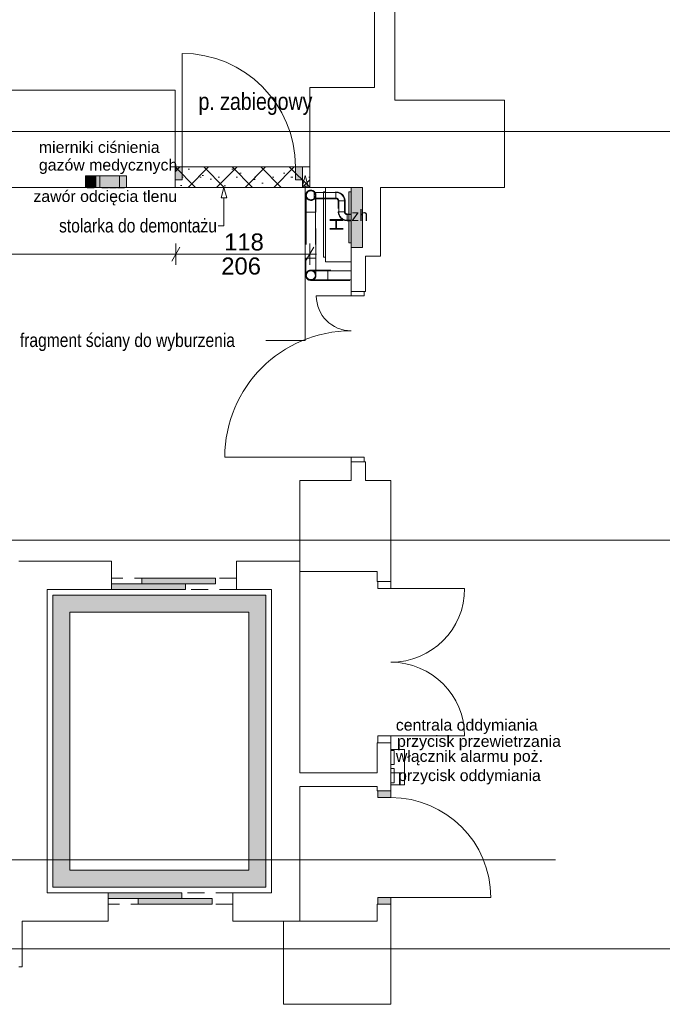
# Paper-space layout 'A-26 ROZBIÓRKI - PIĘTRO 8' of a CAD drawing. Header units: millimetres. Extents: x 0 to 540, y 0 to 297.
# Tile 4 of 9: x 141 to 198, y 70 to 156. Entities that reach past the tile are written whole.
import ezdxf
from ezdxf.xclip import XClip

# ---------------------------------------------------------------- set-up
doc = ezdxf.new("R2010")
doc.units = ezdxf.units.MM
doc.header["$MEASUREMENT"] = 0
doc.header["$XCLIPFRAME"] = 0
for name, pattern in [('ACAD_ISO03W100', [300, 120, -180]), ('DASHDOTX2', [1000, 500, -250, 0, -250]), ('Przer. długie kreski', [2.5, 1.5, -1]), ('PRZERYWANA', [5.64444, 2.82222, -2.82222]), ('PRZERYWANA_DU_A', [550, 350, -200])]:
    doc.linetypes.add(name, pattern=pattern)
for name, color, linetype, lineweight in [('A_linie przekroju_Nr_pióra__1', 7, 'Continuous', 20), ('A_ppoż_Nr_pióra__2', 8, 'Continuous', 13), ('A_winda_Nr_pióra__1', 7, 'Continuous', 20), ('A_wymiary_Nr_pióra__1', 7, 'Continuous', 20), ('A_wymiary_Nr_pióra__2', 8, 'Continuous', 13), ('A_wyposażenie_Nr_pióra__2', 8, 'Continuous', 13), ('A_ściany_Nr_pióra__1', 7, 'Continuous', 20), ('A_ściany_Nr_pióra__2', 8, 'Continuous', 13), ('Drzwi Archicad_Nr_pióra__1', 7, 'Continuous', 20)]:
    doc.layers.add(name, color=color, linetype=linetype, lineweight=lineweight)
for name, color, linetype, lineweight, true_color in [('A_opis_Nr_pióra__255', 7, 'Continuous', 15, 0x242424), ('A_opis_Nr_pióra__8', 7, 'Continuous', 13, 0x4c4c4c), ('A_osie_Nr_pióra__16', 7, 'Continuous', 5, 0x0f0f0f), ('A_pomocnicze_Nr_pióra__4', 7, 'Continuous', 18, 0x4b4b4b), ('A_rozbiórki_Nr_pióra__10', 7, 'Continuous', 13, 0x4b4b4b)]:
    doc.layers.add(name, color=color, linetype=linetype, lineweight=lineweight, true_color=true_color)
for name, color, linetype in [('A_podrys', 7, 'Continuous'), ('A_ppoż', 7, 'Continuous'), ('A_rozbiórki', 7, 'Continuous'), ('A_winda', 7, 'Continuous'), ('A_wyposażenie', 7, 'Continuous'), ('Drzwi Archicad', 7, 'Continuous')]:
    doc.layers.add(name, color=color, linetype=linetype)
doc.styles.add('STYL_AUTOMATYCZNY_1', font='arial.ttf')
doc.styles.add('STYL_AUTOMATYCZNY_2', font='ARIALN.TTF')
doc.styles.add('STYL_AUTOMATYCZNY_4', font='arial.ttf')

# ---------------------------------------------------------------- blocks, each defined once
blk = doc.blocks.new('Rysunek_1_1', base_point=(-1569.727, -334.662))
at = {"layer": 'A_ppoż', "linetype": 'Continuous', "lineweight": 0, "true_color": 0xfdfdfd}
for points in [[(170.495, 141.502), (170.495, 136.202), (171.495, 136.202), (171.495, 141.502)], [(170.295, 136.602), (170.495, 136.602), (170.495, 141.102), (170.295, 141.102)]]:
    blk.add_hatch(color=7, dxfattribs=at).paths.add_polyline_path(points)
at = {"layer": 'A_rozbiórki', "linetype": 'Continuous', "lineweight": 0, "true_color": 0x4b4b4b}
h = blk.add_hatch(dxfattribs=at)
h.set_pattern_fill('facing_tile_0001', color=251, style=0, pattern_type=2)
h.set_pattern_definition([(45, (-1569.7272, -334.6625), (-1.2572359, 1.2572359), []), (135, (-1569.7272, -334.6625), (1.2572359, 1.2572359), []), (90, (-1570.9844, -333.4052), (-1.6002, 0), [0, -1.0668, 0, -1.6002]), (155, (-1569.7272, -332.148), (0.6762737, 1.4502737), [0, -0.78232, 0, -1.35128])])
h.paths.add_polyline_path([(166.845, 143.302), (154.995, 143.302), (154.995, 141.502), (166.845, 141.502)])
at = {"layer": 'A_winda', "linetype": 'Continuous', "lineweight": 0, "true_color": 0xfdfdfd}
for points in [[(158.554, 107.072), (152.054, 107.072), (152.054, 106.572), (158.554, 106.572)], [(155.895, 106.572), (149.395, 106.572), (149.395, 106.072), (155.895, 106.072)], [(155.585, 78.842), (155.585, 79.342), (149.085, 79.342), (149.085, 78.842)], [(158.244, 78.342), (158.244, 78.842), (151.744, 78.842), (151.744, 78.342)]]:
    blk.add_hatch(color=7, dxfattribs=at).paths.add_polyline_path(points)
h = blk.add_hatch(color=7, dxfattribs=at)
h.paths.add_polyline_path([(144.225, 105.572), (144.225, 79.842), (162.975, 79.842), (162.975, 105.572)])
h.paths.add_polyline_path([(161.475, 104.072), (161.475, 81.342), (145.725, 81.342), (145.725, 104.072)], flags=0)
at = {"layer": 'A_wyposażenie', "linetype": 'Continuous', "lineweight": 0, "true_color": 0xfdfdfd}
for points in [[(147.095, 142.502), (147.095, 141.502), (147.995, 141.502), (147.995, 142.502)], [(150.095, 141.502), (150.095, 142.502), (147.695, 142.502), (147.695, 141.502)], [(150.695, 141.502), (150.695, 142.502), (148.345, 142.502), (148.345, 141.502)], [(147.245, 141.445), (147.845, 141.445), (147.845, 141.502), (147.245, 141.502)], [(148.518, 141.445), (149.118, 141.445), (149.118, 141.502), (148.518, 141.502)], [(149.217, 141.445), (149.817, 141.445), (149.817, 141.502), (149.217, 141.502)], [(149.917, 141.445), (150.517, 141.445), (150.517, 141.502), (149.917, 141.502)]]:
    blk.add_hatch(color=7, dxfattribs=at).paths.add_polyline_path(points)
at = {"layer": 'Drzwi Archicad', "linetype": 'Continuous', "lineweight": 0, "true_color": 0xfdfdfd}
for points in [[(154.995, 143.302), (154.995, 142.152), (155.595, 142.152), (155.595, 143.302)], [(166.195, 142.152), (166.195, 143.302), (165.595, 143.302), (165.595, 142.152)], [(172.845, 88.332), (172.845, 87.732), (173.995, 87.732), (173.995, 88.332)], [(173.995, 78.332), (173.995, 78.932), (172.845, 78.932), (172.845, 78.332)]]:
    blk.add_hatch(color=7, dxfattribs=at).paths.add_polyline_path(points)
at = {"layer": 'A_linie przekroju_Nr_pióra__1', "color": 7, "linetype": 'ACAD_ISO03W100', "lineweight": 20}
blk.add_line((68.498, 82.245), (299.464, 82.245), dxfattribs=at)
at = {"layer": 'A_opis_Nr_pióra__255', "color": 250, "linetype": 'Continuous', "lineweight": 15, "true_color": 0x242424}
for p, q in [((166.447, 142.543), (166.197, 141.61)), ((166.447, 142.543), (166.697, 141.61)), ((159.293, 141.502), (159.043, 140.569)), ((159.293, 141.502), (159.543, 140.569)), ((166.697, 141.61), (166.197, 141.61)), ((166.447, 141.61), (166.447, 128.015)), ((159.543, 140.569), (159.043, 140.569)), ((159.293, 140.569), (159.293, 138.123)), ((159.293, 138.123), (158.766, 138.123)), ((166.447, 128.015), (162.992, 128.015))]:
    blk.add_line(p, q, dxfattribs=at)
at = {"layer": 'A_osie_Nr_pióra__16', "color": 250, "linetype": 'DASHDOTX2', "lineweight": 5, "true_color": 0x0f0f0f}
for p, q in [((299.464, 146.412), (75.265, 146.412)), ((299.464, 110.412), (75.265, 110.412)), ((299.464, 74.412), (75.265, 74.412))]:
    blk.add_line(p, q, dxfattribs=at)
at = {"layer": 'A_ppoż_Nr_pióra__2', "color": 8, "linetype": 'Continuous', "lineweight": 13}
for p, q in [((168.245, 141.502), (168.245, 134.952)), ((170.495, 141.502), (168.245, 141.502)), ((170.495, 134.952), (170.495, 141.502)), ((168.045, 141.102), (168.045, 135.352)), ((168.245, 141.102), (168.045, 141.102)), ((168.245, 135.352), (168.245, 141.102)), ((168.045, 135.352), (168.245, 135.352)), ((168.245, 134.952), (170.495, 134.952)), ((173.995, 90.646), (173.995, 91.896)), ((173.995, 91.896), (174.295, 91.896)), ((173.995, 90.646), (173.995, 91.896)), ((173.995, 91.896), (174.295, 91.896)), ((174.295, 91.896), (174.295, 90.646)), ((174.295, 91.896), (174.295, 90.646)), ((174.295, 90.646), (173.995, 90.646)), ((174.295, 90.646), (173.995, 90.646)), ((173.995, 89.037), (173.995, 90.287)), ((173.995, 90.287), (174.295, 90.287)), ((173.995, 89.037), (173.995, 90.287)), ((173.995, 90.287), (174.295, 90.287)), ((174.295, 90.287), (174.295, 89.037)), ((174.295, 90.287), (174.295, 89.037)), ((174.295, 89.037), (173.995, 89.037)), ((174.295, 89.037), (173.995, 89.037))]:
    blk.add_line(p, q, dxfattribs=at)
at = {"layer": 'A_ppoż_Nr_pióra__2', "color": 8, "linetype": 'PRZERYWANA', "lineweight": 13}
for p, q in [((166.51, 140.919), (166.495, 140.802)), ((166.495, 140.802), (166.495, 140.751)), ((166.495, 140.751), (166.495, 140.601)), ((166.495, 140.601), (166.495, 140.363)), ((166.555, 141.027), (166.51, 140.919)), ((166.545, 140.802), (166.545, 139.302)), ((166.627, 141.121), (166.555, 141.027)), ((166.72, 141.192), (166.627, 141.121)), ((166.828, 141.237), (166.72, 141.192)), ((166.945, 141.252), (166.828, 141.237)), ((167.061, 141.237), (166.945, 141.252)), ((167.17, 141.192), (167.061, 141.237)), ((167.263, 141.121), (167.17, 141.192)), ((167.247, 141.052), (169.153, 141.052)), ((167.247, 140.552), (169.153, 140.552)), ((167.335, 141.027), (167.263, 141.121)), ((167.38, 140.919), (167.335, 141.027)), ((167.345, 140.802), (167.345, 139.302)), ((167.395, 140.802), (167.38, 140.919)), ((167.395, 140.802), (167.395, 140.751)), ((167.395, 140.751), (167.395, 140.601)), ((167.395, 140.601), (167.395, 140.363)), ((169.153, 141.102), (169.153, 141.092)), ((169.153, 141.102), (169.36, 141.075)), ((169.153, 141.092), (169.153, 141.062)), ((169.153, 141.062), (169.153, 141.015)), ((169.153, 141.015), (169.153, 140.952)), ((169.153, 140.952), (169.153, 140.88)), ((169.153, 140.88), (169.153, 140.802)), ((169.153, 140.802), (169.153, 140.725)), ((169.153, 140.725), (169.153, 140.652)), ((169.153, 140.652), (169.153, 140.59)), ((169.153, 140.59), (169.153, 140.543)), ((169.153, 140.543), (169.153, 140.513)), ((169.36, 141.075), (169.553, 140.995)), ((169.553, 140.995), (169.719, 140.868)), ((169.719, 140.868), (169.846, 140.702)), ((169.846, 140.702), (169.926, 140.509)), ((166.495, 140.363), (166.495, 140.052)), ((166.495, 140.052), (166.495, 139.691)), ((166.495, 139.691), (166.495, 139.302)), ((167.395, 140.363), (167.395, 140.052)), ((167.395, 140.052), (167.395, 139.691)), ((167.395, 139.691), (167.395, 139.302)), ((169.153, 140.513), (169.153, 140.502)), ((169.153, 140.502), (169.205, 140.496)), ((169.205, 140.496), (169.253, 140.476)), ((169.253, 140.476), (169.295, 140.444)), ((169.295, 140.444), (169.326, 140.402)), ((169.326, 140.402), (169.346, 140.354)), ((169.346, 140.354), (169.353, 140.302)), ((169.363, 140.302), (169.353, 140.302)), ((169.393, 140.302), (169.363, 140.302)), ((169.441, 140.302), (169.393, 140.302)), ((169.403, 139.352), (169.403, 140.302)), ((169.503, 140.302), (169.441, 140.302)), ((169.576, 140.302), (169.503, 140.302)), ((169.653, 140.302), (169.576, 140.302)), ((169.731, 140.302), (169.653, 140.302)), ((169.803, 140.302), (169.731, 140.302)), ((169.865, 140.302), (169.803, 140.302)), ((169.913, 140.302), (169.865, 140.302)), ((169.903, 139.352), (169.903, 140.302)), ((169.943, 140.302), (169.913, 140.302)), ((169.926, 140.509), (169.953, 140.302)), ((169.953, 140.302), (169.943, 140.302)), ((166.51, 139.302), (166.495, 139.302)), ((166.555, 139.302), (166.51, 139.302)), ((166.545, 139.302), (166.545, 135.256)), ((166.627, 139.302), (166.555, 139.302)), ((166.72, 139.302), (166.627, 139.302)), ((166.828, 139.302), (166.72, 139.302)), ((166.945, 139.302), (166.828, 139.302)), ((167.061, 139.302), (166.945, 139.302)), ((167.17, 139.302), (167.061, 139.302)), ((167.263, 139.302), (167.17, 139.302)), ((167.335, 139.302), (167.263, 139.302)), ((167.38, 139.302), (167.335, 139.302)), ((167.345, 139.302), (167.345, 135.256)), ((167.395, 139.302), (167.38, 139.302)), ((169.38, 139.145), (169.353, 139.352)), ((169.353, 139.352), (169.363, 139.352)), ((169.363, 139.352), (169.393, 139.352)), ((169.46, 138.952), (169.38, 139.145)), ((169.393, 139.352), (169.441, 139.352)), ((169.441, 139.352), (169.503, 139.352)), ((169.587, 138.787), (169.46, 138.952)), ((169.503, 139.352), (169.576, 139.352)), ((169.576, 139.352), (169.653, 139.352)), ((169.653, 139.352), (169.731, 139.352)), ((169.731, 139.352), (169.803, 139.352)), ((169.803, 139.352), (169.865, 139.352)), ((169.865, 139.352), (169.913, 139.352)), ((169.913, 139.352), (169.943, 139.352)), ((169.943, 139.352), (169.953, 139.352)), ((169.96, 139.301), (169.953, 139.352)), ((169.98, 139.252), (169.96, 139.301)), ((170.012, 139.211), (169.98, 139.252)), ((170.053, 139.179), (170.012, 139.211)), ((170.101, 139.159), (170.053, 139.179)), ((170.153, 139.152), (170.101, 139.159)), ((170.153, 139.142), (170.153, 139.152)), ((170.153, 139.112), (170.153, 139.142)), ((170.153, 139.065), (170.153, 139.112)), ((170.495, 139.102), (170.153, 139.102)), ((170.153, 139.002), (170.153, 139.065)), ((170.153, 138.93), (170.153, 139.002)), ((170.153, 138.852), (170.153, 138.93)), ((170.153, 138.775), (170.153, 138.852)), ((169.753, 138.66), (169.587, 138.787)), ((169.946, 138.58), (169.753, 138.66)), ((170.153, 138.552), (169.946, 138.58)), ((170.153, 138.702), (170.153, 138.775)), ((170.153, 138.64), (170.153, 138.702)), ((170.153, 138.593), (170.153, 138.64)), ((170.495, 138.602), (170.153, 138.602)), ((170.153, 138.563), (170.153, 138.593)), ((170.153, 138.552), (170.153, 138.563)), ((166.511, 135.254), (166.495, 135.254)), ((166.495, 135.254), (166.495, 134.865)), ((166.495, 134.865), (166.495, 134.504)), ((166.495, 134.504), (166.495, 134.193)), ((166.556, 135.254), (166.511, 135.254)), ((166.627, 135.254), (166.556, 135.254)), ((166.72, 135.254), (166.627, 135.254)), ((166.829, 135.254), (166.72, 135.254)), ((166.945, 135.254), (166.829, 135.254)), ((167.062, 135.254), (166.945, 135.254)), ((167.17, 135.254), (167.062, 135.254)), ((167.264, 135.254), (167.17, 135.254)), ((167.335, 135.254), (167.264, 135.254)), ((167.38, 135.254), (167.335, 135.254)), ((167.395, 135.254), (167.38, 135.254)), ((167.395, 135.254), (167.395, 134.865)), ((167.395, 134.865), (167.395, 134.504)), ((167.395, 134.504), (167.395, 134.193)), ((166.495, 134.193), (166.495, 133.955)), ((166.495, 133.955), (166.495, 133.805)), ((166.511, 133.87), (166.495, 133.754)), ((166.51, 133.869), (166.495, 133.752)), ((166.495, 133.805), (166.495, 133.754)), ((166.495, 133.754), (166.511, 133.637)), ((166.495, 133.752), (166.51, 133.636)), ((166.555, 133.977), (166.51, 133.869)), ((166.51, 133.636), (166.555, 133.527)), ((166.556, 133.979), (166.511, 133.87)), ((166.511, 133.637), (166.556, 133.529)), ((166.545, 133.767), (166.559, 133.87)), ((166.559, 133.664), (166.545, 133.767)), ((166.627, 134.071), (166.555, 133.977)), ((166.627, 134.072), (166.556, 133.979)), ((166.559, 133.87), (166.599, 133.965)), ((166.599, 133.569), (166.559, 133.664)), ((166.599, 133.965), (166.663, 134.047)), ((166.72, 134.143), (166.627, 134.072)), ((166.72, 134.142), (166.627, 134.071)), ((166.663, 134.047), (166.745, 134.11)), ((166.829, 134.188), (166.72, 134.143)), ((166.828, 134.187), (166.72, 134.142)), ((166.745, 134.11), (166.842, 134.15)), ((166.945, 134.202), (166.828, 134.187)), ((166.945, 134.204), (166.829, 134.188)), ((166.842, 134.15), (166.945, 134.163)), ((167.062, 134.188), (166.945, 134.204)), ((166.945, 134.202), (166.996, 134.202)), ((166.945, 134.163), (167.049, 134.15)), ((166.945, 134.152), (168.445, 134.152)), ((166.996, 134.202), (167.146, 134.202)), ((167.049, 134.15), (167.145, 134.11)), ((167.17, 134.143), (167.062, 134.188)), ((167.145, 134.11), (167.228, 134.047)), ((167.146, 134.202), (167.384, 134.202)), ((167.264, 134.072), (167.17, 134.143)), ((167.228, 134.047), (167.292, 133.965)), ((167.335, 133.979), (167.264, 134.072)), ((167.292, 133.965), (167.332, 133.87)), ((167.332, 133.664), (167.292, 133.569)), ((167.332, 133.87), (167.345, 133.767)), ((167.345, 133.767), (167.332, 133.664)), ((167.38, 133.87), (167.335, 133.979)), ((167.335, 133.529), (167.38, 133.637)), ((167.395, 133.754), (167.38, 133.87)), ((167.38, 133.637), (167.395, 133.754)), ((167.384, 134.202), (167.695, 134.202)), ((167.395, 134.193), (167.395, 133.955)), ((167.395, 133.955), (167.395, 133.805)), ((167.395, 133.805), (167.395, 133.754)), ((167.695, 134.202), (168.057, 134.202)), ((168.057, 134.202), (168.445, 134.202)), ((168.445, 134.202), (168.445, 134.187)), ((168.445, 134.187), (168.445, 134.142)), ((168.445, 134.152), (170.495, 134.152)), ((168.445, 134.142), (168.445, 134.071)), ((168.445, 134.071), (168.445, 133.977)), ((168.445, 133.977), (168.445, 133.869)), ((168.445, 133.869), (168.445, 133.752)), ((168.445, 133.752), (168.445, 133.636)), ((168.445, 133.636), (168.445, 133.527)), ((166.555, 133.527), (166.627, 133.434)), ((166.556, 133.529), (166.627, 133.435)), ((166.663, 133.487), (166.599, 133.569)), ((166.627, 133.435), (166.72, 133.364)), ((166.627, 133.434), (166.72, 133.363)), ((166.745, 133.424), (166.663, 133.487)), ((166.72, 133.364), (166.829, 133.319)), ((166.72, 133.363), (166.828, 133.318)), ((166.842, 133.384), (166.745, 133.424)), ((166.828, 133.318), (166.945, 133.302)), ((166.829, 133.319), (166.945, 133.304)), ((166.945, 133.371), (166.842, 133.384)), ((167.049, 133.384), (166.945, 133.371)), ((166.945, 133.352), (168.445, 133.352)), ((166.945, 133.304), (167.062, 133.319)), ((166.945, 133.302), (166.996, 133.302)), ((166.996, 133.302), (167.146, 133.302)), ((167.145, 133.424), (167.049, 133.384)), ((167.062, 133.319), (167.17, 133.364)), ((167.228, 133.487), (167.145, 133.424)), ((167.146, 133.302), (167.384, 133.302)), ((167.17, 133.364), (167.264, 133.435)), ((167.292, 133.569), (167.228, 133.487)), ((167.264, 133.435), (167.335, 133.529)), ((167.384, 133.302), (167.695, 133.302)), ((167.695, 133.302), (168.057, 133.302)), ((168.057, 133.302), (168.445, 133.302)), ((168.445, 133.527), (168.445, 133.434)), ((168.445, 133.434), (168.445, 133.363)), ((168.445, 133.363), (168.445, 133.318)), ((168.445, 133.352), (170.495, 133.352)), ((168.445, 133.318), (168.445, 133.302))]:
    blk.add_line(p, q, dxfattribs=at)
at = {"layer": 'A_ppoż_Nr_pióra__2', "color": 8, "linetype": 'Continuous', "lineweight": 13, "flags": 128}
for points in [[(170.495, 141.502), (171.495, 141.502), (171.495, 136.202), (170.495, 136.202)], [(170.295, 136.602), (170.495, 136.602), (170.495, 141.102), (170.295, 141.102)]]:
    blk.add_lwpolyline(points, close=True, dxfattribs=at)
at = {"layer": 'A_ppoż_Nr_pióra__2', "color": 8, "linetype": 'PRZERYWANA', "lineweight": 13, "flags": 128}
for points in [[(167.395, 140.802, 1), (166.495, 140.802, 1)], [(167.345, 140.802, 1), (166.545, 140.802, 1)], [(167.395, 133.752, 1), (166.495, 133.752, 1)], [(167.345, 133.752, 1), (166.545, 133.752, 1)]]:
    blk.add_lwpolyline(points, format="xyb", close=True, dxfattribs=at)
for points in [[(167.247, 141.102), (167.247, 140.502), (169.153, 140.502), (169.153, 141.102)], [(169.353, 139.352), (169.953, 139.352), (169.953, 140.302), (169.353, 140.302)], [(167.395, 139.302), (166.495, 139.302), (166.495, 135.256), (167.395, 135.256)], [(170.495, 138.552), (170.495, 139.152), (170.153, 139.152), (170.153, 138.552)], [(168.445, 134.202), (168.445, 133.302), (170.495, 133.302), (170.495, 134.202)]]:
    blk.add_lwpolyline(points, close=True, dxfattribs=at)
at = {"layer": 'A_ppoż_Nr_pióra__2', "color": 8, "linetype": 'PRZERYWANA', "lineweight": 13}
for centre, radius, start, end in [((169.153, 140.302), 0.75, 0, 90), ((169.153, 140.302), 0.25, 0, 90), ((170.153, 139.352), 0.75, 180, 270), ((170.153, 139.352), 0.25, 180, 270)]:
    blk.add_arc(centre, radius, start, end, dxfattribs=at)
at = {"layer": 'A_rozbiórki_Nr_pióra__10', "color": 251, "linetype": 'ACAD_ISO03W100', "lineweight": 13, "true_color": 0x4b4b4b, "flags": 128}
blk.add_lwpolyline([(166.845, 143.302), (154.995, 143.302), (154.995, 141.502), (166.845, 141.502)], close=True, dxfattribs=at)
at = {"layer": 'A_winda_Nr_pióra__1', "color": 7, "linetype": 'Przer. długie kreski', "lineweight": 20}
for p, q in [((160.395, 107.072), (149.395, 107.072)), ((160.395, 106.072), (149.395, 106.072)), ((160.085, 79.342), (149.085, 79.342)), ((160.085, 78.342), (149.085, 78.342))]:
    blk.add_line(p, q, dxfattribs=at)
at = {"layer": 'A_winda_Nr_pióra__1', "color": 7, "linetype": 'Continuous', "lineweight": 20, "flags": 128}
for points in [[(158.554, 107.072), (152.054, 107.072), (152.054, 106.572), (158.554, 106.572)], [(155.895, 106.572), (149.395, 106.572), (149.395, 106.072), (155.895, 106.072)], [(155.585, 78.842), (149.085, 78.842), (149.085, 79.342), (155.585, 79.342)], [(158.244, 78.342), (151.744, 78.342), (151.744, 78.842), (158.244, 78.842)]]:
    blk.add_lwpolyline(points, close=True, dxfattribs=at)
at = {"layer": 'A_winda_Nr_pióra__1', "color": 7, "linetype": 'PRZERYWANA_DU_A', "lineweight": 20, "flags": 128}
for points in [[(144.225, 105.572), (162.975, 105.572), (162.975, 79.842), (144.225, 79.842)], [(161.475, 104.072), (161.475, 81.342), (145.725, 81.342), (145.725, 104.072)]]:
    blk.add_lwpolyline(points, close=True, dxfattribs=at)
at = {"layer": 'A_wymiary_Nr_pióra__1', "color": 7, "linetype": 'Continuous', "lineweight": 20}
for p, q in [((155.406, 136.245), (154.684, 134.995)), ((166.484, 134.995), (167.206, 136.245))]:
    blk.add_line(p, q, dxfattribs=at)
at = {"layer": 'A_wymiary_Nr_pióra__2', "color": 8, "linetype": 'Continuous', "lineweight": 13}
for p, q in [((155.045, 134.682), (155.045, 136.557)), ((166.845, 134.682), (166.845, 136.557)), ((93.165, 135.62), (155.045, 135.62)), ((155.045, 135.62), (166.845, 135.62)), ((166.845, 135.62), (167.456, 135.62))]:
    blk.add_line(p, q, dxfattribs=at)
at = {"layer": 'A_wyposażenie_Nr_pióra__2', "color": 8, "linetype": 'PRZERYWANA', "lineweight": 13}
for p, q in [((147.295, 141.502), (147.295, 141.445)), ((147.795, 141.502), (147.795, 141.445)), ((148.568, 141.502), (148.568, 141.445)), ((149.068, 141.502), (149.068, 141.445)), ((149.267, 141.502), (149.267, 141.445)), ((149.767, 141.502), (149.767, 141.445)), ((149.967, 141.502), (149.967, 141.445)), ((150.467, 141.502), (150.467, 141.445))]:
    blk.add_line(p, q, dxfattribs=at)
at = {"layer": 'A_wyposażenie_Nr_pióra__2', "color": 8, "linetype": 'Continuous', "lineweight": 13, "flags": 128}
for points in [[(147.095, 142.502), (147.995, 142.502), (147.995, 141.502), (147.095, 141.502)], [(150.095, 141.502), (147.695, 141.502), (147.695, 142.502), (150.095, 142.502)], [(150.695, 141.502), (148.345, 141.502), (148.345, 142.502), (150.695, 142.502)], [(147.245, 141.445), (147.845, 141.445), (147.845, 141.502), (147.245, 141.502)], [(148.518, 141.445), (149.118, 141.445), (149.118, 141.502), (148.518, 141.502)], [(149.217, 141.445), (149.817, 141.445), (149.817, 141.502), (149.217, 141.502)], [(149.917, 141.445), (150.517, 141.445), (150.517, 141.502), (149.917, 141.502)]]:
    blk.add_lwpolyline(points, close=True, dxfattribs=at)
at = {"layer": 'A_wyposażenie_Nr_pióra__2', "color": 8, "linetype": 'PRZERYWANA', "lineweight": 13, "flags": 128}
for points in [[(147.845, 141.502), (147.245, 141.502), (147.245, 141.445), (147.845, 141.445)], [(149.118, 141.502), (148.518, 141.502), (148.518, 141.445), (149.118, 141.445)], [(149.817, 141.502), (149.217, 141.502), (149.217, 141.445), (149.817, 141.445)], [(150.517, 141.502), (149.917, 141.502), (149.917, 141.445), (150.517, 141.445)]]:
    blk.add_lwpolyline(points, close=True, dxfattribs=at)
at = {"layer": 'A_ściany_Nr_pióra__1', "color": 7, "linetype": 'Continuous', "lineweight": 20}
for p, q in [((154.995, 143.302), (154.525, 143.302)), ((154.995, 143.302), (154.995, 142.152)), ((166.195, 143.302), (166.665, 143.302)), ((166.195, 143.302), (166.195, 142.152)), ((154.995, 141.502), (154.625, 141.502)), ((154.995, 142.152), (154.995, 141.502)), ((166.195, 142.152), (166.195, 141.502)), ((166.195, 141.502), (166.565, 141.502)), ((170.495, 132.332), (170.495, 132.702)), ((170.495, 132.332), (171.645, 132.332)), ((171.645, 132.332), (171.745, 132.332)), ((171.745, 132.332), (171.745, 132.702)), ((170.495, 117.332), (170.495, 116.962)), ((170.495, 117.332), (171.645, 117.332)), ((171.645, 117.332), (171.745, 117.332)), ((171.745, 117.332), (171.745, 116.962)), ((149.395, 108.572), (149.395, 106.072)), ((160.395, 108.572), (160.395, 106.072)), ((172.795, 106.762), (172.795, 107.132)), ((172.845, 106.762), (172.795, 106.762)), ((173.995, 106.762), (172.845, 106.762)), ((173.995, 106.762), (173.995, 107.132)), ((172.795, 92.562), (172.795, 92.192)), ((172.845, 92.562), (172.795, 92.562)), ((173.995, 92.562), (172.845, 92.562)), ((173.995, 92.562), (173.995, 92.192)), ((175.195, 89.907), (173.995, 89.907)), ((175.195, 89.907), (173.995, 89.907)), ((172.795, 88.332), (172.795, 88.702)), ((173.995, 88.332), (173.995, 88.802)), ((172.845, 88.332), (172.795, 88.332)), ((173.995, 88.332), (172.845, 88.332)), ((149.085, 79.342), (149.085, 76.842)), ((160.085, 79.342), (160.085, 76.842)), ((172.795, 78.332), (172.795, 77.962)), ((172.845, 78.332), (172.795, 78.332)), ((173.995, 78.332), (172.845, 78.332)), ((173.995, 78.332), (173.995, 77.862))]:
    blk.add_line(p, q, dxfattribs=at)
at = {"layer": 'A_ściany_Nr_pióra__1', "color": 7, "linetype": 'Continuous', "lineweight": 20, "flags": 128}
for points in [[(172.545, 199.102), (172.545, 150.302)], [(174.345, 150.302), (174.345, 199.102)], [(172.545, 150.302), (166.845, 150.302)], [(166.845, 150.302), (166.845, 143.302)], [(174.345, 149.172), (174.345, 150.302)], [(154.995, 150.062), (139.825, 150.062)], [(154.995, 143.302), (154.995, 150.062)], [(184.005, 149.172), (174.345, 149.172)], [(184.005, 141.502), (184.005, 149.172)], [(166.845, 143.302), (166.195, 143.302)], [(139.825, 141.502), (154.995, 141.502)], [(166.195, 141.502), (166.845, 141.502)], [(166.845, 141.502), (170.495, 141.502)], [(170.495, 141.502), (170.495, 135.432)], [(173.085, 135.432), (173.085, 141.502)], [(173.085, 141.502), (174.345, 141.502)], [(174.345, 141.502), (184.005, 141.502)], [(170.495, 135.432), (170.495, 132.332)], [(171.745, 132.332), (171.745, 135.432)], [(171.745, 135.432), (173.085, 135.432)], [(170.495, 117.332), (170.495, 115.662)], [(171.745, 115.662), (171.745, 117.332)], [(170.495, 115.662), (165.975, 115.662)], [(165.975, 115.662), (165.975, 107.662)], [(173.995, 115.662), (171.745, 115.662)], [(173.995, 106.762), (173.995, 115.662)], [(149.395, 108.572), (141.225, 108.572)], [(165.975, 108.572), (160.395, 108.572)], [(165.975, 89.907), (165.975, 108.572)], [(165.975, 107.662), (172.795, 107.662)], [(172.795, 107.662), (172.795, 106.762)], [(143.725, 106.072), (149.395, 106.072)], [(143.725, 79.342), (143.725, 106.072)], [(160.395, 106.072), (163.475, 106.072)], [(163.475, 106.072), (163.475, 79.342)], [(172.795, 92.562), (172.795, 89.907)], [(173.995, 88.332), (173.995, 92.562)], [(172.795, 89.907), (165.975, 89.907)], [(165.975, 76.842), (165.975, 88.707)], [(165.975, 88.707), (172.795, 88.707)], [(172.795, 88.707), (172.795, 88.332)], [(149.085, 79.342), (143.725, 79.342)], [(163.475, 79.342), (160.085, 79.342)], [(172.795, 78.332), (172.795, 76.842)], [(173.995, 69.522), (173.995, 78.332)], [(141.525, 76.842), (149.085, 76.842)], [(141.525, 72.822), (141.525, 76.842)], [(160.085, 76.842), (165.975, 76.842)], [(169.845, 76.842), (164.545, 76.842)], [(164.545, 76.842), (164.545, 69.522)], [(172.795, 76.842), (169.845, 76.842)], [(141.225, 72.822), (141.525, 72.822)], [(164.545, 69.522), (169.845, 69.522)], [(169.845, 69.522), (173.995, 69.522)]]:
    blk.add_lwpolyline(points, dxfattribs=at)
at = {"layer": 'A_ściany_Nr_pióra__2', "color": 8, "linetype": 'Continuous', "lineweight": 13, "flags": 128}
for points in [[(147.995, 142.502), (147.095, 142.502)], [(147.095, 142.502), (147.095, 141.502)], [(150.095, 142.502), (147.695, 142.502)], [(147.695, 142.502), (147.695, 141.502)], [(147.995, 141.502), (147.995, 142.502)], [(150.695, 142.502), (148.345, 142.502)], [(148.345, 142.502), (148.345, 141.502)], [(150.095, 141.502), (150.095, 142.502)], [(150.695, 141.502), (150.695, 142.502)], [(147.095, 141.502), (147.995, 141.502)], [(147.695, 141.502), (150.095, 141.502)], [(148.345, 141.502), (150.695, 141.502)], [(170.495, 141.502), (170.495, 136.202)], [(171.495, 136.202), (171.495, 141.502)], [(170.295, 141.102), (170.295, 136.602)], [(170.495, 141.102), (170.295, 141.102)], [(170.495, 136.602), (170.495, 141.102)], [(170.295, 136.602), (170.495, 136.602)], [(170.495, 136.202), (171.495, 136.202)], [(175.195, 91.971), (173.995, 91.971)], [(173.995, 91.971), (173.995, 89.907)], [(175.195, 88.871), (175.195, 91.971)], [(173.995, 88.871), (175.195, 88.871)]]:
    blk.add_lwpolyline(points, dxfattribs=at)
at = {"layer": 'Drzwi Archicad_Nr_pióra__1', "color": 7, "linetype": 'Continuous', "lineweight": 20}
for p, q in [((155.595, 143.302), (155.595, 153.302)), ((154.995, 143.302), (154.525, 143.302)), ((154.995, 143.302), (154.525, 143.302)), ((154.995, 143.302), (155.595, 143.302)), ((154.995, 142.152), (154.995, 143.302)), ((154.995, 143.302), (154.995, 142.152)), ((154.995, 143.302), (154.995, 142.152)), ((155.595, 143.302), (155.595, 142.152)), ((165.595, 142.152), (165.595, 143.302)), ((165.595, 143.302), (166.195, 143.302)), ((166.195, 143.302), (166.195, 142.152)), ((166.195, 143.302), (166.195, 142.152)), ((166.195, 143.302), (166.195, 142.152)), ((166.195, 143.302), (166.665, 143.302)), ((166.195, 143.302), (166.665, 143.302)), ((154.995, 141.502), (154.625, 141.502)), ((154.995, 141.502), (154.625, 141.502)), ((155.595, 142.152), (154.995, 142.152)), ((154.995, 142.152), (154.995, 141.502)), ((154.995, 142.152), (154.995, 141.502)), ((166.195, 142.152), (165.595, 142.152)), ((166.195, 142.152), (166.195, 141.502)), ((166.195, 142.152), (166.195, 141.502)), ((166.195, 141.502), (166.565, 141.502)), ((166.195, 141.502), (166.565, 141.502)), ((170.495, 131.932), (167.425, 131.932)), ((170.495, 132.332), (170.495, 132.702)), ((170.495, 132.332), (170.495, 132.702)), ((170.495, 131.932), (170.495, 132.332)), ((170.495, 132.332), (171.645, 132.332)), ((170.495, 132.332), (171.645, 132.332)), ((170.495, 132.332), (171.645, 132.332)), ((171.645, 131.932), (170.495, 131.932)), ((171.645, 132.332), (171.645, 131.932)), ((171.645, 132.332), (171.745, 132.332)), ((171.645, 132.332), (171.745, 132.332)), ((171.745, 132.332), (171.745, 132.702)), ((171.745, 132.332), (171.745, 132.702)), ((170.495, 117.732), (159.365, 117.732)), ((170.495, 117.332), (170.495, 117.732)), ((170.495, 117.732), (171.645, 117.732)), ((171.645, 117.332), (170.495, 117.332)), ((170.495, 117.332), (171.645, 117.332)), ((170.495, 117.332), (171.645, 117.332)), ((170.495, 117.332), (170.495, 116.962)), ((170.495, 117.332), (170.495, 116.962)), ((171.645, 117.732), (171.645, 117.332)), ((171.645, 117.332), (171.745, 117.332)), ((171.645, 117.332), (171.745, 117.332)), ((171.745, 117.332), (171.745, 116.962)), ((171.745, 117.332), (171.745, 116.962)), ((149.395, 108.572), (149.395, 106.072)), ((160.395, 108.572), (160.395, 106.072)), ((172.795, 106.762), (172.795, 107.132)), ((172.795, 106.762), (172.795, 107.132)), ((172.845, 106.762), (172.795, 106.762)), ((172.845, 106.762), (172.795, 106.762)), ((172.845, 106.162), (172.845, 106.762)), ((172.845, 106.762), (173.995, 106.762)), ((173.995, 106.762), (172.845, 106.762)), ((173.995, 106.762), (172.845, 106.762)), ((173.995, 106.762), (173.995, 107.132)), ((173.995, 106.762), (173.995, 107.132)), ((173.995, 106.762), (173.995, 106.162)), ((173.995, 106.162), (172.845, 106.162)), ((173.995, 106.162), (180.495, 106.162)), ((172.845, 92.562), (172.845, 93.162)), ((172.845, 93.162), (173.995, 93.162)), ((173.995, 93.162), (173.995, 92.562)), ((173.995, 93.162), (180.495, 93.162)), ((172.845, 92.562), (172.795, 92.562)), ((172.845, 92.562), (172.795, 92.562)), ((172.795, 92.562), (172.795, 92.192)), ((172.795, 92.562), (172.795, 92.192)), ((173.995, 92.562), (172.845, 92.562)), ((173.995, 92.562), (172.845, 92.562)), ((173.995, 92.562), (172.845, 92.562)), ((173.995, 92.562), (173.995, 92.192)), ((173.995, 92.562), (173.995, 92.192)), ((172.795, 88.332), (172.795, 88.702)), ((172.795, 88.332), (172.795, 88.702)), ((173.995, 88.332), (173.995, 88.802)), ((173.995, 88.332), (173.995, 88.802)), ((172.845, 88.332), (172.795, 88.332)), ((172.845, 88.332), (172.795, 88.332)), ((172.845, 88.332), (172.845, 87.732)), ((173.995, 88.332), (172.845, 88.332)), ((173.995, 88.332), (172.845, 88.332)), ((173.995, 88.332), (172.845, 88.332)), ((172.845, 87.732), (173.995, 87.732)), ((173.995, 87.732), (173.995, 88.332)), ((149.085, 79.342), (149.085, 76.842)), ((160.085, 79.342), (160.085, 76.842)), ((172.845, 78.332), (172.795, 78.332)), ((172.845, 78.332), (172.795, 78.332)), ((172.795, 78.332), (172.795, 77.962)), ((172.795, 78.332), (172.795, 77.962)), ((173.995, 78.932), (172.845, 78.932)), ((172.845, 78.932), (172.845, 78.332)), ((172.845, 78.332), (173.995, 78.332)), ((173.995, 78.332), (172.845, 78.332)), ((173.995, 78.332), (172.845, 78.332)), ((173.995, 78.332), (173.995, 78.932)), ((173.995, 78.932), (182.795, 78.932)), ((173.995, 78.332), (173.995, 77.862)), ((173.995, 78.332), (173.995, 77.862))]:
    blk.add_line(p, q, dxfattribs=at)
for centre, radius, start, end in [((155.595, 143.302), 10, 0, 90), ((170.495, 131.932), 3.07, 180, 270), ((170.495, 117.732), 11.13, 90, 180), ((173.995, 106.162), 6.5, 270, 0), ((173.995, 93.162), 6.5, 0, 90), ((173.995, 78.932), 8.8, 0, 90)]:
    blk.add_arc(centre, radius, start, end, dxfattribs=at)
at = {"layer": 'A_opis_Nr_pióra__8', "color": 251, "linetype": 'Continuous', "lineweight": 13, "true_color": 0x4c4c4c, "char_height": 1.2, "attachment_point": 4, "style": 'STYL_AUTOMATYCZNY_2'}
for s, insert in [('\\A1;{\\pql;\\fArial Narrow|b0|i0|c238|p0;\\W1.000000;stolarka do demontażu}', (144.761, 138.119)), ('\\A1;{\\pql;\\fArial Narrow|b0|i0|c238|p0;\\W1.000000;fragment ściany do wyburzenia}', (141.31, 127.854))]:
    blk.add_mtext(s, dxfattribs=dict(at, insert=insert))
at = {"layer": 'A_pomocnicze_Nr_pióra__4', "color": 251, "linetype": 'Continuous', "lineweight": 18, "true_color": 0x4b4b4b, "insert": (162.062, 148.852), "char_height": 1.5, "attachment_point": 5, "style": 'STYL_AUTOMATYCZNY_2'}
blk.add_mtext('\\A1;{\\pqc;\\fArial Narrow|b0|i0|c238|p0;\\W1.000000;p. zabiegowy}', dxfattribs=at)
at = {"layer": 'A_ppoż_Nr_pióra__2', "color": 8, "linetype": 'Continuous', "lineweight": 13, "char_height": 1, "attachment_point": 4, "style": 'STYL_AUTOMATYCZNY_1'}
for s, insert in [('\\A1;{\\pql;\\fArial|b0|i0|c238|p0;\\W1.000000;zh}', (170.512, 139.035)), ('\\A1;{\\pql;\\fArial|b0|i0|c238|p0;\\W1.000000;centrala oddymiania}', (174.431, 93.988)), ('\\A1;{\\pql;\\fArial|b0|i0|c238|p0;\\W1.000000;przycisk przewietrzania}', (174.538, 92.555)), ('\\A1;{\\pql;\\fArial|b0|i0|c238|p0;\\W1.000000;włącznik alarmu poż.}', (174.431, 91.234)), ('\\A1;{\\pql;\\fArial|b0|i0|c238|p0;\\W1.000000;przycisk oddymiania}', (174.627, 89.54))]:
    blk.add_mtext(s, dxfattribs=dict(at, insert=insert))
at = {"layer": 'A_ppoż_Nr_pióra__2', "color": 8, "linetype": 'Continuous', "lineweight": 13, "insert": (169.201, 137.633), "char_height": 1.2, "attachment_point": 4, "rotation": 90, "style": 'STYL_AUTOMATYCZNY_1'}
blk.add_mtext('\\A1;{\\pql;\\fArial|b0|i0|c238|p0;\\W1.000000;H}', dxfattribs=at)
at = {"layer": 'A_wymiary_Nr_pióra__1', "color": 7, "linetype": 'Continuous', "lineweight": 20, "insert": (159.305, 135.92), "char_height": 1.5, "width": 3.27958, "attachment_point": 7, "style": 'STYL_AUTOMATYCZNY_4'}
blk.add_mtext('\\A1;{\\pql;\\fArial|b0|i0|c238|p0;\\W1.000000;118}', dxfattribs=at)
at = {"layer": 'A_wymiary_Nr_pióra__1', "color": 7, "linetype": 'Continuous', "lineweight": 20, "insert": (160.801, 135.321), "char_height": 1.5, "attachment_point": 2, "style": 'STYL_AUTOMATYCZNY_4'}
blk.add_mtext('\\A1;{\\pqc;\\fArial|b0|i0|c238|p0;\\W1.000000;206}', dxfattribs=at)
at = {"layer": 'A_wyposażenie_Nr_pióra__2', "color": 8, "linetype": 'Continuous', "lineweight": 13, "insert": (142.986, 144.109), "char_height": 1, "attachment_point": 4, "line_spacing_factor": 0.93479, "style": 'STYL_AUTOMATYCZNY_1'}
blk.add_mtext('\\A1;{\\pql;\\fArial|b0|i0|c238|p0;\\W1.000000;mierniki ciśnienia\\P\\pql;\\fArial|b0|i0|c238|p0;\\W1.000000;gazów medycznych}', dxfattribs=at)
at = {"layer": 'A_wyposażenie_Nr_pióra__2', "color": 8, "linetype": 'Continuous', "lineweight": 13, "insert": (142.502, 140.564), "char_height": 1, "attachment_point": 4, "style": 'STYL_AUTOMATYCZNY_1'}
blk.add_mtext('\\A1;{\\pql;\\fArial|b0|i0|c238|p0;\\W1.000000;zawór odcięcia tlenu}', dxfattribs=at)

psp = doc.layouts.new('A-26 ROZBIÓRKI - PIĘTRO 8')

# ---------------------------------------------------------------- block references
at = {"layer": 'A_podrys', "color": 37, "linetype": 'Continuous', "lineweight": 5, "true_color": 0x656532}
ref = psp.add_blockref('Rysunek_1_1', (-1569.727, -334.662), dxfattribs=at)
XClip(ref).set_block_clipping_path([(49.0141497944, 44.4123750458), (299.4641210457, 220.1214319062)])

doc.saveas('drawing.dxf')
